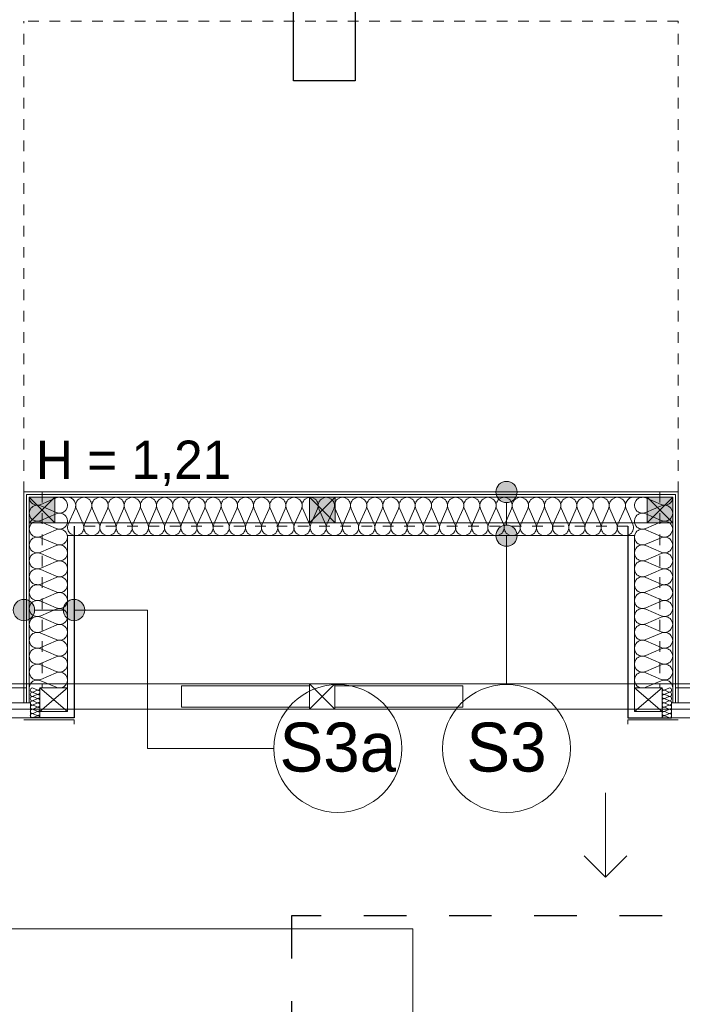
# Model space of a CAD drawing. Extents: x -251948 to -68259, y 37284 to 119967.
# Tile 27 of 41: x -101314 to -98204, y 47629 to 52251. Entities that reach past the tile are written whole.
import ezdxf

# ---------------------------------------------------------------- set-up
doc = ezdxf.new("R2010")
doc.units = 0
doc.header["$MEASUREMENT"] = 0
doc.linetypes.add('Hidden Line', pattern=[100, 50, -50])
doc.linetypes.add('Przerywana', pattern=[400, 200, -200])
for name, color, linetype in [('Arch ocieplenie', 7, 'Continuous'), ('Arch opisy', 7, 'Continuous'), ('Arch ściany działowe', 7, 'Continuous'), ('INWENT ODWODNIENIE', 7, 'Continuous')]:
    doc.layers.add(name, color=color, linetype=linetype)
for name, color, linetype, lineweight, true_color in [('Arch ocieplenie_Nr_Pióra__24', 7, 'Continuous', 13, 0x029e21), ('Arch okna_Nr_Pióra__82', 7, 'Continuous', 20, 0xaaaaaa), ('INWENT.ŚCIANY_Nr_Pióra__2', 7, 'Continuous', 13, 0x7f7f7f), ('Inwentaryzacja Konst._Nr_Pióra__3', 7, 'Continuous', 20, 0xff6600)]:
    doc.layers.add(name, color=color, linetype=linetype, lineweight=lineweight, true_color=true_color)
for name, color, linetype, lineweight in [('Arch opisy_Nr_Pióra__1', 7, 'Continuous', 25), ('Arch opisy_Nr_Pióra__21', 7, 'Continuous', 13), ('Arch ściany działowe_Nr_Pióra__5', 7, 'Continuous', 13), ('INWENT DACH_Nr_Pióra__21', 7, 'Continuous', 13), ('INWENT ODWODNIENIE_Nr_Pióra__21', 7, 'Continuous', 13), ('INWENT ODWODNIENIE_Nr_Pióra__5', 7, 'Continuous', 13), ('INWENT OPISY_Nr_Pióra__21', 7, 'Continuous', 13), ('INWENT. OKNA_Nr_Pióra__21', 7, 'Continuous', 13), ('INWENT.ŚCIANY_Nr_Pióra__1', 7, 'Continuous', 25), ('INWENT.ŚCIANY_Nr_Pióra__20', 1, 'Continuous', 20)]:
    doc.layers.add(name, color=color, linetype=linetype, lineweight=lineweight)
doc.styles.add('GENERATED_STYLE_3', font='txt')
doc.styles.add('GENERATED_STYLE_5', font='txt')

# ---------------------------------------------------------------- blocks, each defined once
blk = doc.blocks.new('Ściana_109', base_point=(-101293.7, 50033.6))
at = {"layer": 'Arch ściany działowe_Nr_Pióra__5', "linetype": 'Continuous'}
for p, q in [((-101293.7, 50033.6), (-101293.7, 49043.6)), ((-101281.2, 49043.6), (-101281.2, 50021.1)), ((-101293.7, 49043.6), (-101281.2, 49043.6))]:
    blk.add_line(p, q, dxfattribs=at)
blk = doc.blocks.new('Ściana_110', base_point=(-101281.2, 50021.1))
at = {"layer": 'Arch ściany działowe_Nr_Pióra__5', "linetype": 'Continuous'}
for p, q in [((-101281.2, 50021.1), (-101281.2, 49043.6)), ((-101268.7, 49043.6), (-101268.7, 50008.6)), ((-101281.2, 49043.6), (-101268.7, 49043.6))]:
    blk.add_line(p, q, dxfattribs=at)
blk = doc.blocks.new('Ściana_111', base_point=(-98223.7, 50033.6))
at = {"layer": 'Arch ściany działowe_Nr_Pióra__5', "linetype": 'Continuous'}
for p, q in [((-98236.2, 50021.1), (-98236.2, 49043.6)), ((-98223.7, 49043.6), (-98223.7, 50033.6)), ((-98236.2, 49043.6), (-98223.7, 49043.6))]:
    blk.add_line(p, q, dxfattribs=at)
blk = doc.blocks.new('Ściana_112', base_point=(-98236.2, 50021.1))
at = {"layer": 'Arch ściany działowe_Nr_Pióra__5', "linetype": 'Continuous'}
for p, q in [((-98236.2, 49043.6), (-98236.2, 50021.1)), ((-98248.7, 50008.6), (-98248.7, 49043.6)), ((-98248.7, 49043.6), (-98236.2, 49043.6))]:
    blk.add_line(p, q, dxfattribs=at)
blk = doc.blocks.new('Ściana_175', base_point=(-98223.7, 50033.6))
at = {"layer": 'Arch ściany działowe_Nr_Pióra__5', "linetype": 'Continuous'}
for p, q in [((-98223.7, 50033.6), (-101293.7, 50033.6)), ((-101281.2, 50021.1), (-98236.2, 50021.1))]:
    blk.add_line(p, q, dxfattribs=at)
blk = doc.blocks.new('Ściana_176', base_point=(-98236.2, 50021.1))
at = {"layer": 'Arch ściany działowe_Nr_Pióra__5', "linetype": 'Continuous'}
for p, q in [((-98236.2, 50021.1), (-101281.2, 50021.1)), ((-101268.7, 50008.6), (-98248.7, 50008.6))]:
    blk.add_line(p, q, dxfattribs=at)
blk = doc.blocks.new('Izolacja cieplna 14_82', base_point=(-101268.7, 49113.6))
at = {"layer": 'Arch ocieplenie_Nr_Pióra__24', "linetype": 'Continuous'}
for p, q in [((-101215.1, 49974.4), (-101142.4, 50005.5)), ((-101142.4, 49937.2), (-101215.1, 49968.2)), ((-101215.1, 49899.9), (-101142.4, 49930.9)), ((-101142.4, 49862.6), (-101215.1, 49893.6)), ((-101215.1, 49825.3), (-101142.4, 49856.3)), ((-101142.4, 49788), (-101215.1, 49819)), ((-101215.1, 49750.7), (-101142.4, 49781.7)), ((-101142.4, 49713.4), (-101215.1, 49744.4)), ((-101215.1, 49676.1), (-101142.4, 49707.1)), ((-101142.4, 49638.8), (-101215.1, 49669.8)), ((-101215.1, 49601.5), (-101142.4, 49632.6)), ((-101142.4, 49564.2), (-101215.1, 49595.3)), ((-101215.1, 49526.9), (-101142.4, 49558)), ((-101142.4, 49489.7), (-101215.1, 49520.7)), ((-101215.1, 49452.4), (-101142.4, 49483.4)), ((-101142.4, 49415.1), (-101215.1, 49446.1)), ((-101215.1, 49377.8), (-101142.4, 49408.8)), ((-101142.4, 49340.5), (-101215.1, 49371.5)), ((-101215.1, 49303.2), (-101142.4, 49334.2)), ((-101142.4, 49265.9), (-101215.1, 49296.9)), ((-101215.1, 49228.6), (-101142.4, 49259.6)), ((-101142.4, 49191.3), (-101215.1, 49222.3)), ((-101215.1, 49154), (-101142.4, 49185.1)), ((-101142.4, 49116.7), (-101215.1, 49147.8))]:
    blk.add_line(p, q, dxfattribs=at)
for centre, start_param, end_param in [((-101127, 49971.3), 1.158003, 5.125183), ((-101230.5, 49934), 4.299595, 8.266774), ((-101230.5, 50008.6), 0, 1.983589), ((-101127, 49896.7), 1.158003, 5.125183), ((-101230.5, 49859.4), 4.299595, 8.266774), ((-101127, 49822.1), 1.158003, 5.125183), ((-101230.5, 49784.9), 4.299595, 8.266774), ((-101127, 49747.6), 1.158003, 5.125183), ((-101230.5, 49710.3), 4.299595, 8.266774), ((-101127, 49673), 1.158003, 5.125183), ((-101230.5, 49635.7), 4.299595, 8.266774), ((-101230.5, 49561.1), 4.299595, 8.266774), ((-101127, 49598.4), 1.158003, 5.125183), ((-101127, 49523.8), 1.158003, 5.125183), ((-101230.5, 49486.5), 4.299595, 8.266774), ((-101127, 49449.2), 1.158003, 5.125183), ((-101230.5, 49411.9), 4.299595, 8.266774), ((-101127, 49374.6), 1.158003, 5.125183), ((-101230.5, 49337.4), 4.299595, 8.266774), ((-101127, 49300.1), 1.158003, 5.125183), ((-101230.5, 49262.8), 4.299595, 8.266774), ((-101230.5, 49188.2), 4.299595, 8.266774), ((-101127, 49225.5), 1.158003, 5.125183), ((-101127, 49150.9), 1.158003, 5.125183), ((-101230.5, 49113.6), 4.299596, 6.283185)]:
    blk.add_ellipse(centre, major_axis=(-38.3, 0), ratio=0.974129, start_param=start_param, end_param=end_param, dxfattribs=at)
blk = doc.blocks.new('Izolacja cieplna 14_83', base_point=(-101218.7, 48973.6))
at = {"layer": 'Arch ocieplenie_Nr_Pióra__24', "linetype": 'Continuous'}
for p, q in [((-101232.1, 49104.4), (-101250.3, 49112.8)), ((-101250.3, 49094.4), (-101232.1, 49102.8)), ((-101232.1, 49084.4), (-101250.3, 49092.8)), ((-101250.3, 49074.4), (-101232.1, 49082.8)), ((-101232.1, 49064.4), (-101250.3, 49072.8)), ((-101250.3, 49054.4), (-101232.1, 49062.8)), ((-101232.1, 49044.4), (-101250.3, 49052.8)), ((-101250.3, 49034.4), (-101232.1, 49042.8)), ((-101232.1, 49024.4), (-101250.3, 49032.8)), ((-101250.3, 49014.4), (-101232.1, 49022.8)), ((-101232.1, 49004.4), (-101250.3, 49012.8)), ((-101250.3, 48994.4), (-101232.1, 49002.8)), ((-101232.1, 48984.4), (-101250.3, 48992.8)), ((-101250.3, 48974.4), (-101232.1, 48982.8))]:
    blk.add_line(p, q, dxfattribs=at)
for centre, start_param, end_param in [((-101254.2, 49103.6), 5.870392, 9.837571), ((-101254.2, 49083.6), 5.870392, 9.837571), ((-101228.3, 49113.6), 2.7288, 4.712389), ((-101228.3, 49093.6), 2.7288, 6.695979), ((-101254.2, 49063.6), 5.870392, 9.837571), ((-101254.2, 49043.6), 5.870392, 9.837571), ((-101228.3, 49073.6), 2.7288, 6.695979), ((-101228.3, 49053.6), 2.7288, 6.695979), ((-101228.3, 49033.6), 2.7288, 6.695979), ((-101254.2, 49023.6), 5.870392, 9.837571), ((-101254.2, 49003.6), 5.870392, 9.837571), ((-101254.2, 48983.6), 5.870392, 9.837571), ((-101228.3, 49013.6), 2.7288, 6.695979), ((-101228.3, 48993.6), 2.7288, 6.695979), ((-101228.3, 48973.6), 4.712389, 6.695979)]:
    blk.add_ellipse(centre, major_axis=(0, 10), ratio=0.957061, start_param=start_param, end_param=end_param, dxfattribs=at)
blk = doc.blocks.new('Izolacja cieplna 14_85', base_point=(-98248.7, 49113.6))
at = {"layer": 'Arch ocieplenie_Nr_Pióra__24', "linetype": 'Continuous'}
for p, q in [((-98302.4, 49974.4), (-98375.1, 50005.5)), ((-98375.1, 49937.2), (-98302.4, 49968.2)), ((-98302.4, 49899.9), (-98375.1, 49930.9)), ((-98375.1, 49862.6), (-98302.4, 49893.6)), ((-98302.4, 49825.3), (-98375.1, 49856.3)), ((-98375.1, 49788), (-98302.4, 49819)), ((-98302.4, 49750.7), (-98375.1, 49781.7)), ((-98375.1, 49713.4), (-98302.4, 49744.4)), ((-98302.4, 49676.1), (-98375.1, 49707.1)), ((-98375.1, 49638.8), (-98302.4, 49669.8)), ((-98302.4, 49601.5), (-98375.1, 49632.6)), ((-98375.1, 49564.2), (-98302.4, 49595.3)), ((-98302.4, 49526.9), (-98375.1, 49558)), ((-98375.1, 49489.7), (-98302.4, 49520.7)), ((-98302.4, 49452.4), (-98375.1, 49483.4)), ((-98375.1, 49415.1), (-98302.4, 49446.1)), ((-98302.4, 49377.8), (-98375.1, 49408.8)), ((-98375.1, 49340.5), (-98302.4, 49371.5)), ((-98302.4, 49303.2), (-98375.1, 49334.2)), ((-98375.1, 49265.9), (-98302.4, 49296.9)), ((-98302.4, 49228.6), (-98375.1, 49259.6)), ((-98375.1, 49191.3), (-98302.4, 49222.3)), ((-98302.4, 49154), (-98375.1, 49185.1)), ((-98375.1, 49116.7), (-98302.4, 49147.8))]:
    blk.add_line(p, q, dxfattribs=at)
for centre, start_param, end_param in [((-98390.5, 49971.3), 4.299595, 8.266775), ((-98287, 50008.6), 1.158004, 3.141593), ((-98287, 49934), 1.158004, 5.125183), ((-98390.5, 49896.7), 4.299595, 8.266775), ((-98287, 49859.4), 1.158004, 5.125183), ((-98390.5, 49822.1), 4.299595, 8.266775), ((-98390.5, 49747.6), 4.299595, 8.266775), ((-98287, 49784.9), 1.158004, 5.125183), ((-98287, 49710.3), 1.158004, 5.125183), ((-98390.5, 49673), 4.299595, 8.266775), ((-98287, 49635.7), 1.158004, 5.125183), ((-98390.5, 49598.4), 4.299595, 8.266775), ((-98287, 49561.1), 1.158004, 5.125183), ((-98390.5, 49523.8), 4.299595, 8.266775), ((-98287, 49486.5), 1.158004, 5.125183), ((-98390.5, 49449.2), 4.299595, 8.266775), ((-98390.5, 49374.6), 4.299595, 8.266775), ((-98287, 49411.9), 1.158004, 5.125183), ((-98287, 49337.4), 1.158004, 5.125183), ((-98390.5, 49300.1), 4.299595, 8.266775), ((-98287, 49262.8), 1.158004, 5.125183), ((-98390.5, 49225.5), 4.299595, 8.266775), ((-98287, 49188.2), 1.158004, 5.125183), ((-98390.5, 49150.9), 4.299595, 8.266775), ((-98287, 49113.6), 3.141593, 5.125182)]:
    blk.add_ellipse(centre, major_axis=(-38.3, 0), ratio=0.974129, start_param=start_param, end_param=end_param, dxfattribs=at)
blk = doc.blocks.new('Izolacja cieplna 14_88', base_point=(-98298.7, 48973.6))
at = {"layer": 'Arch ocieplenie_Nr_Pióra__24', "linetype": 'Continuous'}
for p, q in [((-98285.3, 49104.4), (-98267.1, 49112.8)), ((-98267.1, 49094.4), (-98285.3, 49102.8)), ((-98285.3, 49084.4), (-98267.1, 49092.8)), ((-98267.1, 49074.4), (-98285.3, 49082.8)), ((-98285.3, 49064.4), (-98267.1, 49072.8)), ((-98267.1, 49054.4), (-98285.3, 49062.8)), ((-98285.3, 49044.4), (-98267.1, 49052.8)), ((-98267.1, 49034.4), (-98285.3, 49042.8)), ((-98285.3, 49024.4), (-98267.1, 49032.8)), ((-98267.1, 49014.4), (-98285.3, 49022.8)), ((-98285.3, 49004.4), (-98267.1, 49012.8)), ((-98267.1, 48994.4), (-98285.3, 49002.8)), ((-98285.3, 48984.4), (-98267.1, 48992.8)), ((-98267.1, 48974.4), (-98285.3, 48982.8))]:
    blk.add_line(p, q, dxfattribs=at)
for centre, start_param, end_param in [((-98289.2, 49093.6), 5.870392, 9.837571), ((-98289.2, 49113.6), 1.570796, 3.554385), ((-98263.3, 49103.6), 2.728799, 6.695979), ((-98263.3, 49083.6), 2.728799, 6.695979), ((-98289.2, 49073.6), 5.870392, 9.837571), ((-98289.2, 49053.6), 5.870392, 9.837571), ((-98289.2, 49033.6), 5.870392, 9.837571), ((-98263.3, 49063.6), 2.728799, 6.695979), ((-98263.3, 49043.6), 2.728799, 6.695979), ((-98289.2, 49013.6), 5.870392, 9.837571), ((-98289.2, 48993.6), 5.870392, 9.837571), ((-98263.3, 49023.6), 2.728799, 6.695979), ((-98263.3, 49003.6), 2.728799, 6.695979), ((-98263.3, 48983.6), 2.728799, 6.695979), ((-98289.2, 48973.6), 5.870392, 7.853982)]:
    blk.add_ellipse(centre, major_axis=(0, 10), ratio=0.957061, start_param=start_param, end_param=end_param, dxfattribs=at)
blk = doc.blocks.new('Izolacja cieplna 14_121', base_point=(-101088.7, 50008.6))
at = {"layer": 'Arch ocieplenie_Nr_Pióra__24', "linetype": 'Continuous'}
for p, q in [((-101085.6, 49882.2), (-101054, 49955)), ((-101047.6, 49955), (-101016, 49882.2)), ((-101009.7, 49882.2), (-100978.1, 49955)), ((-100971.7, 49955), (-100940.2, 49882.2)), ((-100933.8, 49882.2), (-100902.2, 49955)), ((-100895.8, 49955), (-100864.3, 49882.2)), ((-100857.9, 49882.2), (-100826.3, 49955)), ((-100820, 49955), (-100788.4, 49882.2)), ((-100782, 49882.2), (-100750.5, 49955)), ((-100744.1, 49955), (-100712.5, 49882.2)), ((-100706.1, 49882.2), (-100674.6, 49955)), ((-100668.2, 49955), (-100636.6, 49882.2)), ((-100630.3, 49882.2), (-100598.7, 49955)), ((-100592.3, 49955), (-100560.8, 49882.2)), ((-100554.4, 49882.2), (-100522.8, 49955)), ((-100516.4, 49955), (-100484.9, 49882.2)), ((-100478.5, 49882.2), (-100446.9, 49955)), ((-100440.6, 49955), (-100409, 49882.2)), ((-100402.6, 49882.2), (-100371, 49955)), ((-100364.7, 49955), (-100333.1, 49882.2)), ((-100326.7, 49882.2), (-100295.2, 49955)), ((-100288.8, 49955), (-100257.2, 49882.2)), ((-100250.8, 49882.2), (-100219.3, 49955)), ((-100212.9, 49955), (-100181.3, 49882.2)), ((-100175, 49882.2), (-100143.4, 49955)), ((-100137, 49955), (-100105.5, 49882.2)), ((-100099.1, 49882.2), (-100067.5, 49955)), ((-100061.1, 49955), (-100029.6, 49882.2)), ((-100023.2, 49882.2), (-99991.6, 49955)), ((-99985.3, 49955), (-99953.7, 49882.2)), ((-99947.3, 49882.2), (-99915.8, 49955)), ((-99909.4, 49955), (-99877.8, 49882.2)), ((-99871.4, 49882.2), (-99839.9, 49955)), ((-99833.5, 49955), (-99801.9, 49882.2)), ((-99795.6, 49882.2), (-99764, 49955)), ((-99757.6, 49955), (-99726, 49882.2)), ((-99719.7, 49882.2), (-99688.1, 49955)), ((-99681.7, 49955), (-99650.2, 49882.2)), ((-99643.8, 49882.2), (-99612.2, 49955)), ((-99605.8, 49955), (-99574.3, 49882.2)), ((-99567.9, 49882.2), (-99536.3, 49955)), ((-99530, 49955), (-99498.4, 49882.2)), ((-99492, 49882.2), (-99460.5, 49955)), ((-99454.1, 49955), (-99422.5, 49882.2)), ((-99416.1, 49882.2), (-99384.6, 49955)), ((-99378.2, 49955), (-99346.6, 49882.2)), ((-99340.3, 49882.2), (-99308.7, 49955)), ((-99302.3, 49955), (-99270.8, 49882.2)), ((-99264.4, 49882.2), (-99232.8, 49955)), ((-99226.4, 49955), (-99194.9, 49882.2)), ((-99188.5, 49882.2), (-99156.9, 49955)), ((-99150.6, 49955), (-99119, 49882.2)), ((-99112.6, 49882.2), (-99081, 49955)), ((-99074.7, 49955), (-99043.1, 49882.2)), ((-99036.7, 49882.2), (-99005.2, 49955)), ((-98998.8, 49955), (-98967.2, 49882.2)), ((-98960.8, 49882.2), (-98929.3, 49955)), ((-98922.9, 49955), (-98891.3, 49882.2)), ((-98885, 49882.2), (-98853.4, 49955)), ((-98847, 49955), (-98815.5, 49882.2)), ((-98809.1, 49882.2), (-98777.5, 49955)), ((-98771.1, 49955), (-98739.6, 49882.2)), ((-98733.2, 49882.2), (-98701.6, 49955)), ((-98695.3, 49955), (-98663.7, 49882.2)), ((-98657.3, 49882.2), (-98625.8, 49955)), ((-98619.4, 49955), (-98587.8, 49882.2)), ((-98581.4, 49882.2), (-98549.9, 49955)), ((-98543.5, 49955), (-98511.9, 49882.2)), ((-98505.6, 49882.2), (-98474, 49955)), ((-98467.6, 49955), (-98436, 49882.2))]:
    blk.add_line(p, q, dxfattribs=at)
for centre, start_param, end_param in [((-101012.9, 49970.3), 4.299595, 8.266774), ((-100937, 49970.3), 4.299595, 8.266774), ((-100861.1, 49970.3), 4.299595, 8.266774), ((-100785.2, 49970.3), 4.299595, 8.266774), ((-100709.3, 49970.3), 4.299595, 8.266774), ((-100633.4, 49970.3), 4.299595, 8.266774), ((-100557.6, 49970.3), 4.299595, 8.266774), ((-100481.7, 49970.3), 4.299595, 8.266774), ((-100405.8, 49970.3), 4.299595, 8.266774), ((-100329.9, 49970.3), 4.299595, 8.266774), ((-100254, 49970.3), 4.299595, 8.266774), ((-100178.2, 49970.3), 4.299595, 8.266774), ((-100102.3, 49970.3), 4.299595, 8.266774), ((-100026.4, 49970.3), 4.299595, 8.266774), ((-99950.5, 49970.3), 4.299595, 8.266774), ((-99874.6, 49970.3), 4.299595, 8.266774), ((-99798.7, 49970.3), 4.299595, 8.266774), ((-99722.9, 49970.3), 4.299595, 8.266774), ((-99647, 49970.3), 4.299595, 8.266774), ((-99571.1, 49970.3), 4.299595, 8.266774), ((-99495.2, 49970.3), 4.299595, 8.266774), ((-99419.3, 49970.3), 4.299595, 8.266774), ((-99343.4, 49970.3), 4.299595, 8.266774), ((-99267.6, 49970.3), 4.299595, 8.266774), ((-99191.7, 49970.3), 4.299595, 8.266774), ((-99115.8, 49970.3), 4.299595, 8.266774), ((-99039.9, 49970.3), 4.299595, 8.266774), ((-98964, 49970.3), 4.299595, 8.266774), ((-98888.2, 49970.3), 4.299595, 8.266774), ((-98812.3, 49970.3), 4.299595, 8.266774), ((-98736.4, 49970.3), 4.299595, 8.266774), ((-98660.5, 49970.3), 4.299595, 8.266774), ((-98584.6, 49970.3), 4.299595, 8.266774), ((-98508.7, 49970.3), 4.299595, 8.266774), ((-101088.7, 49970.3), 4.299596, 6.283185), ((-98432.9, 49970.3), 0, 1.983589), ((-101050.8, 49866.9), 1.158003, 5.125183), ((-100974.9, 49866.9), 1.158003, 5.125183), ((-100899, 49866.9), 1.158003, 5.125183), ((-100823.2, 49866.9), 1.158003, 5.125183), ((-100747.3, 49866.9), 1.158003, 5.125183), ((-100671.4, 49866.9), 1.158003, 5.125183), ((-100595.5, 49866.9), 1.158003, 5.125183), ((-100519.6, 49866.9), 1.158003, 5.125183), ((-100443.7, 49866.9), 1.158003, 5.125183), ((-100367.9, 49866.9), 1.158003, 5.125183), ((-100292, 49866.9), 1.158003, 5.125183), ((-100216.1, 49866.9), 1.158003, 5.125183), ((-100140.2, 49866.9), 1.158003, 5.125183), ((-100064.3, 49866.9), 1.158003, 5.125183), ((-99988.4, 49866.9), 1.158003, 5.125183), ((-99912.6, 49866.9), 1.158003, 5.125183), ((-99836.7, 49866.9), 1.158003, 5.125183), ((-99760.8, 49866.9), 1.158003, 5.125183), ((-99684.9, 49866.9), 1.158003, 5.125183), ((-99609, 49866.9), 1.158003, 5.125183), ((-99533.2, 49866.9), 1.158003, 5.125183), ((-99457.3, 49866.9), 1.158003, 5.125183), ((-99381.4, 49866.9), 1.158003, 5.125183), ((-99305.5, 49866.9), 1.158003, 5.125183), ((-99229.6, 49866.9), 1.158003, 5.125183), ((-99153.7, 49866.9), 1.158003, 5.125183), ((-99077.9, 49866.9), 1.158003, 5.125183), ((-99002, 49866.9), 1.158003, 5.125183), ((-98926.1, 49866.9), 1.158003, 5.125183), ((-98850.2, 49866.9), 1.158003, 5.125183), ((-98774.3, 49866.9), 1.158003, 5.125183), ((-98698.4, 49866.9), 1.158003, 5.125183), ((-98622.6, 49866.9), 1.158003, 5.125183), ((-98546.7, 49866.9), 1.158003, 5.125183), ((-98470.8, 49866.9), 1.158003, 5.125183)]:
    blk.add_ellipse(centre, major_axis=(0, 38.3), ratio=0.991094, start_param=start_param, end_param=end_param, dxfattribs=at)
blk = doc.blocks.new('Linia_14', base_point=(-98564.2, 48620.8))
at = {"layer": 'INWENT ODWODNIENIE_Nr_Pióra__21', "linetype": 'Continuous'}
for q in [(-98664.2, 48325.1), (-98464.2, 48325.1)]:
    blk.add_line((-98564.2, 48225.1), q, dxfattribs=at)
at = {"layer": 'INWENT ODWODNIENIE_Nr_Pióra__5', "linetype": 'Continuous'}
blk.add_line((-98564.2, 48620.8), (-98564.2, 48225.1), dxfattribs=at)
blk = doc.blocks.new('Linia_44', base_point=(-99028.9, 50033.6))
at = {"layer": 'Arch opisy_Nr_Pióra__21', "linetype": 'Continuous'}
for points in [[(-98978.9, 50033.6), (-98982.7, 50052.7), (-98993.5, 50069), (-99009.7, 50079.8), (-99028.9, 50083.6), (-99048, 50079.8), (-99064.2, 50069), (-99075, 50052.7), (-99078.9, 50033.6), (-99075, 50014.5), (-99064.2, 49998.2), (-99048, 49987.4), (-99028.9, 49983.6), (-99009.7, 49987.4), (-98993.5, 49998.2), (-98982.7, 50014.5)], [(-98978.9, 49828.6), (-98982.7, 49847.7), (-98993.5, 49864), (-99009.7, 49874.8), (-99028.9, 49878.6), (-99048, 49874.8), (-99064.2, 49864), (-99075, 49847.7), (-99078.9, 49828.6), (-99075, 49809.5), (-99064.2, 49793.2), (-99048, 49782.4), (-99028.9, 49778.6), (-99009.7, 49782.4), (-98993.5, 49793.2), (-98982.7, 49809.5)]]:
    blk.add_hatch(color=256, dxfattribs=at).paths.add_polyline_path(points, flags=0)
blk.add_line((-99028.9, 49983.6), (-99028.9, 49878.6), dxfattribs=at)
for centre in [(-99028.9, 50033.6), (-99028.9, 49828.6)]:
    blk.add_circle(centre, 50, dxfattribs=at)
blk = doc.blocks.new('Linia_45', base_point=(-99028.9, 49828.6))
at = {"layer": 'Arch opisy_Nr_Pióra__21', "linetype": 'Continuous'}
blk.add_line((-99028.9, 49828.6), (-99028.9, 49129.6), dxfattribs=at)
blk.add_circle((-99028.9, 48829.6), 300, dxfattribs=at)
blk = doc.blocks.new('Linia_64', base_point=(-101293.7, 49479.2))
at = {"layer": 'Arch opisy_Nr_Pióra__21', "linetype": 'Continuous'}
for points in [[(-101243.7, 49479.2), (-101247.5, 49498.3), (-101258.4, 49514.5), (-101274.6, 49525.4), (-101293.7, 49529.2), (-101312.9, 49525.4), (-101329.1, 49514.5), (-101339.9, 49498.3), (-101343.7, 49479.2), (-101339.9, 49460), (-101329.1, 49443.8), (-101312.9, 49433), (-101293.7, 49429.2), (-101274.6, 49433), (-101258.4, 49443.8), (-101247.5, 49460)], [(-101008.7, 49479.2), (-101012.5, 49498.3), (-101023.4, 49514.5), (-101039.6, 49525.4), (-101058.7, 49529.2), (-101077.9, 49525.4), (-101094.1, 49514.5), (-101104.9, 49498.3), (-101108.7, 49479.2), (-101104.9, 49460), (-101094.1, 49443.8), (-101077.9, 49433), (-101058.7, 49429.2), (-101039.6, 49433), (-101023.4, 49443.8), (-101012.5, 49460)]]:
    blk.add_hatch(color=256, dxfattribs=at).paths.add_polyline_path(points, flags=0)
blk.add_line((-101243.7, 49479.2), (-101108.7, 49479.2), dxfattribs=at)
for centre in [(-101293.7, 49479.2), (-101058.7, 49479.2)]:
    blk.add_circle(centre, 50, dxfattribs=at)
blk = doc.blocks.new('Linia_65', base_point=(-100713.4, 48829.6))
at = {"layer": 'Arch opisy_Nr_Pióra__21', "linetype": 'Continuous'}
blk.add_line((-100713.4, 48829.6), (-100120.5, 48829.6), dxfattribs=at)
blk.add_circle((-99820.5, 48829.6), 300, dxfattribs=at)

msp = doc.modelspace()

# ---------------------------------------------------------------- hatches: boundary and pattern name
at = {"layer": 'Arch okna_Nr_Pióra__82', "linetype": 'Continuous'}
for points in [[(-101268.74, 49888.6), (-101148.74, 49888.6), (-101148.74, 50008.6), (-101268.74, 50008.6)], [(-99953.74, 49888.6), (-99833.74, 49888.6), (-99833.74, 50008.6), (-99953.74, 50008.6)], [(-98368.74, 49888.6), (-98248.74, 49888.6), (-98248.74, 50008.6), (-98368.74, 50008.6)]]:
    msp.add_hatch(color=256, dxfattribs=at).paths.add_polyline_path(points, flags=0)

# ---------------------------------------------------------------- linework, layer by layer
at = {"layer": 'Arch ocieplenie_Nr_Pióra__24', "linetype": 'Continuous'}
for p, q in [((-101088.74, 49113.6), (-101088.74, 49828.6)), ((-101088.74, 49828.6), (-98428.74, 49828.6)), ((-98428.74, 49113.6), (-98428.74, 49828.6)), ((-101218.74, 48973.6), (-101218.74, 49003.6)), ((-98298.74, 48973.6), (-98298.74, 49003.6))]:
    msp.add_line(p, q, dxfattribs=at)
at = {"layer": 'Arch opisy_Nr_Pióra__21', "linetype": 'Continuous'}
for p, q in [((-101058.74, 49479.18), (-100713.37, 49479.18)), ((-100713.37, 49479.18), (-100713.37, 48829.64))]:
    msp.add_line(p, q, dxfattribs=at)
at = {"layer": 'INWENT DACH_Nr_Pióra__21', "linetype": 'Hidden Line'}
for p, q in [((-101293.74, 50033.6), (-101293.74, 52243.6)), ((-98223.74, 52243.6), (-101293.74, 52243.6)), ((-98223.74, 50033.6), (-98223.74, 52243.6))]:
    msp.add_line(p, q, dxfattribs=at)
at = {"layer": 'INWENT ODWODNIENIE_Nr_Pióra__5', "linetype": 'Continuous'}
for p in [(-107308.74, 47983.6), (-99468.74, 47453.6)]:
    msp.add_line(p, (-99468.74, 47983.6), dxfattribs=at)
at = {"layer": 'INWENT. OKNA_Nr_Pióra__21', "linetype": 'Continuous'}
for p, q in [((-101283.74, 49113.6), (-102343.74, 49113.6)), ((-101088.74, 49003.6), (-101218.74, 49113.6)), ((-101088.74, 49113.6), (-101218.74, 49003.6)), ((-101218.74, 49113.6), (-101088.74, 49113.6)), ((-101218.74, 49003.6), (-101218.74, 49113.6)), ((-101088.74, 49113.6), (-101088.74, 49003.6)), ((-98428.74, 49113.6), (-98428.74, 49003.6)), ((-98298.74, 49113.6), (-98428.74, 49113.6)), ((-98428.74, 49113.6), (-98298.74, 49003.6)), ((-98428.74, 49003.6), (-98298.74, 49113.6)), ((-98298.74, 49003.6), (-98298.74, 49113.6)), ((-97173.74, 49113.6), (-98233.74, 49113.6)), ((-102363.74, 49043.6), (-101263.74, 49043.6)), ((-101263.74, 48973.6), (-101263.74, 49043.6)), ((-98253.74, 49043.6), (-97153.74, 49043.6)), ((-98253.74, 48973.6), (-98253.74, 49043.6)), ((-101088.74, 49003.6), (-101218.74, 49003.6)), ((-98428.74, 49003.6), (-98298.74, 49003.6)), ((-101263.74, 48973.6), (-102363.74, 48973.6)), ((-97153.74, 48973.6), (-98253.74, 48973.6))]:
    msp.add_line(p, q, dxfattribs=at)
at = {"layer": 'INWENT.ŚCIANY_Nr_Pióra__1', "linetype": 'Continuous'}
for p, q in [((-99738.74, 54573.6), (-99738.74, 51963.6)), ((-100028.74, 51963.6), (-100028.74, 53453.6)), ((-99738.74, 51963.6), (-100028.74, 51963.6)), ((-101058.74, 49873.6), (-101058.74, 48973.6)), ((-98458.74, 49873.6), (-98458.74, 48973.6)), ((-101058.74, 48973.6), (-101263.74, 48973.6)), ((-98458.74, 48973.6), (-98253.74, 48973.6))]:
    msp.add_line(p, q, dxfattribs=at)
at = {"layer": 'INWENT.ŚCIANY_Nr_Pióra__1', "linetype": 'Przerywana'}
for p, q in [((-87898.74, 48043.6), (-100038.74, 48043.6)), ((-100038.74, 48043.6), (-100038.74, 47583.6))]:
    msp.add_line(p, q, dxfattribs=at)
at = {"layer": 'INWENT.ŚCIANY_Nr_Pióra__2', "linetype": 'Hidden Line'}
for p, q in [((-101208.74, 50033.6), (-101208.74, 49113.6)), ((-98308.74, 50033.6), (-98308.74, 49113.6)), ((-98458.74, 49873.6), (-101058.74, 49873.6))]:
    msp.add_line(p, q, dxfattribs=at)
at = {"layer": 'INWENT.ŚCIANY_Nr_Pióra__20', "linetype": 'Continuous'}
for p, q in [((-101293.74, 48963.6), (-101058.74, 48963.6)), ((-101058.74, 48963.6), (-101058.74, 48943.6)), ((-98458.74, 48963.6), (-98458.74, 48943.6)), ((-98223.74, 48963.6), (-98458.74, 48963.6))]:
    msp.add_line(p, q, dxfattribs=at)
at = {"layer": 'Inwentaryzacja Konst._Nr_Pióra__3', "linetype": 'Continuous'}
for p, q in [((-101268.74, 50008.6), (-98248.74, 50008.6)), ((-101268.74, 49888.6), (-101268.74, 50008.6)), ((-101268.74, 50008.6), (-101148.74, 50008.6)), ((-101268.74, 49888.6), (-101148.74, 50008.6)), ((-101148.74, 49888.6), (-101268.74, 50008.6)), ((-101148.74, 50008.6), (-101148.74, 49888.6)), ((-99953.74, 49888.6), (-99953.74, 50008.6)), ((-99953.74, 50008.6), (-99833.74, 50008.6)), ((-99953.74, 49888.6), (-99833.74, 50008.6)), ((-99833.74, 49888.6), (-99953.74, 50008.6)), ((-99833.74, 50008.6), (-99833.74, 49888.6)), ((-98368.74, 49888.6), (-98368.74, 50008.6)), ((-98368.74, 50008.6), (-98248.74, 50008.6)), ((-98368.74, 49888.6), (-98248.74, 50008.6)), ((-98248.74, 49888.6), (-98368.74, 50008.6)), ((-98248.74, 50008.6), (-98248.74, 49888.6)), ((-101268.74, 49888.6), (-98248.74, 49888.6)), ((-101148.74, 49888.6), (-101268.74, 49888.6)), ((-99833.74, 49888.6), (-99953.74, 49888.6)), ((-98248.74, 49888.6), (-98368.74, 49888.6))]:
    msp.add_line(p, q, dxfattribs=at)
at = {"layer": 'Inwentaryzacja Konst._Nr_Pióra__3', "color": 2}
for p, q in [((-99834.06, 49013.6), (-99954.06, 49133.6)), ((-99834.06, 49133.6), (-99954.06, 49013.6))]:
    msp.add_line(p, q, dxfattribs=at)
for points in [[(-125499.06, 49013.6), (-87898.74, 49013.6), (-87898.74, 49133.6), (-125499.06, 49133.6)], [(-99954.06, 49133.6), (-99834.06, 49133.6), (-99834.06, 49013.6), (-99954.06, 49013.6)]]:
    msp.add_lwpolyline(points, close=True, dxfattribs=at)
at = {"layer": 'Inwentaryzacja Konst._Nr_Pióra__3', "color": 1}
for points in [[(-100554.06, 49123.6), (-99954.06, 49123.6), (-99954.06, 49023.6), (-100554.06, 49023.6)], [(-99834.06, 49123.6), (-99234.06, 49123.6), (-99234.06, 49023.6), (-99834.06, 49023.6)]]:
    msp.add_lwpolyline(points, close=True, dxfattribs=at)

# ---------------------------------------------------------------- block references
at = {"layer": 'Arch ocieplenie', "color": 104, "linetype": 'Continuous', "lineweight": 20, "true_color": 0x029e21}
for name, p in [('Izolacja cieplna 14_82', (-101268.74, 49113.6)), ('Izolacja cieplna 14_121', (-101088.74, 50008.6)), ('Izolacja cieplna 14_85', (-98248.74, 49113.6)), ('Izolacja cieplna 14_83', (-101218.74, 48973.6)), ('Izolacja cieplna 14_88', (-98298.74, 48973.6))]:
    msp.add_blockref(name, p, dxfattribs=at)
at = {"layer": 'Arch opisy', "linetype": 'Continuous'}
for name, p in [('Linia_44', (-99028.86, 50033.6)), ('Linia_45', (-99028.86, 49828.6)), ('Linia_64', (-101293.74, 49479.18)), ('Linia_65', (-100713.37, 48829.64))]:
    msp.add_blockref(name, p, dxfattribs=at)
at = {"layer": 'Arch ściany działowe'}
for name, p in [('Ściana_109', (-101293.74, 50033.6)), ('Ściana_175', (-98223.74, 50033.6)), ('Ściana_110', (-101281.24, 50021.1)), ('Ściana_176', (-98236.24, 50021.1)), ('Ściana_112', (-98236.24, 50021.1)), ('Ściana_111', (-98223.74, 50033.6))]:
    msp.add_blockref(name, p, dxfattribs=at)
at = {"layer": 'INWENT ODWODNIENIE', "linetype": 'Continuous'}
msp.add_blockref('Linia_14', (-98564.16, 48620.84), dxfattribs=at)

# ---------------------------------------------------------------- texts
at = {"layer": 'Arch opisy_Nr_Pióra__1', "linetype": 'Continuous', "char_height": 230, "attachment_point": 2, "style": 'GENERATED_STYLE_3'}
for s, insert in [('{S3a}', (-99820.47, 48951.02)), ('{S3}', (-99028.86, 48951.02))]:
    msp.add_mtext(s, dxfattribs=dict(at, insert=insert))
at = {"layer": 'INWENT OPISY_Nr_Pióra__21', "linetype": 'Continuous', "insert": (-100779.42, 50274.8), "char_height": 180, "attachment_point": 2, "style": 'GENERATED_STYLE_5'}
msp.add_mtext('{H = 1,21}', dxfattribs=at)

doc.saveas('drawing.dxf')
